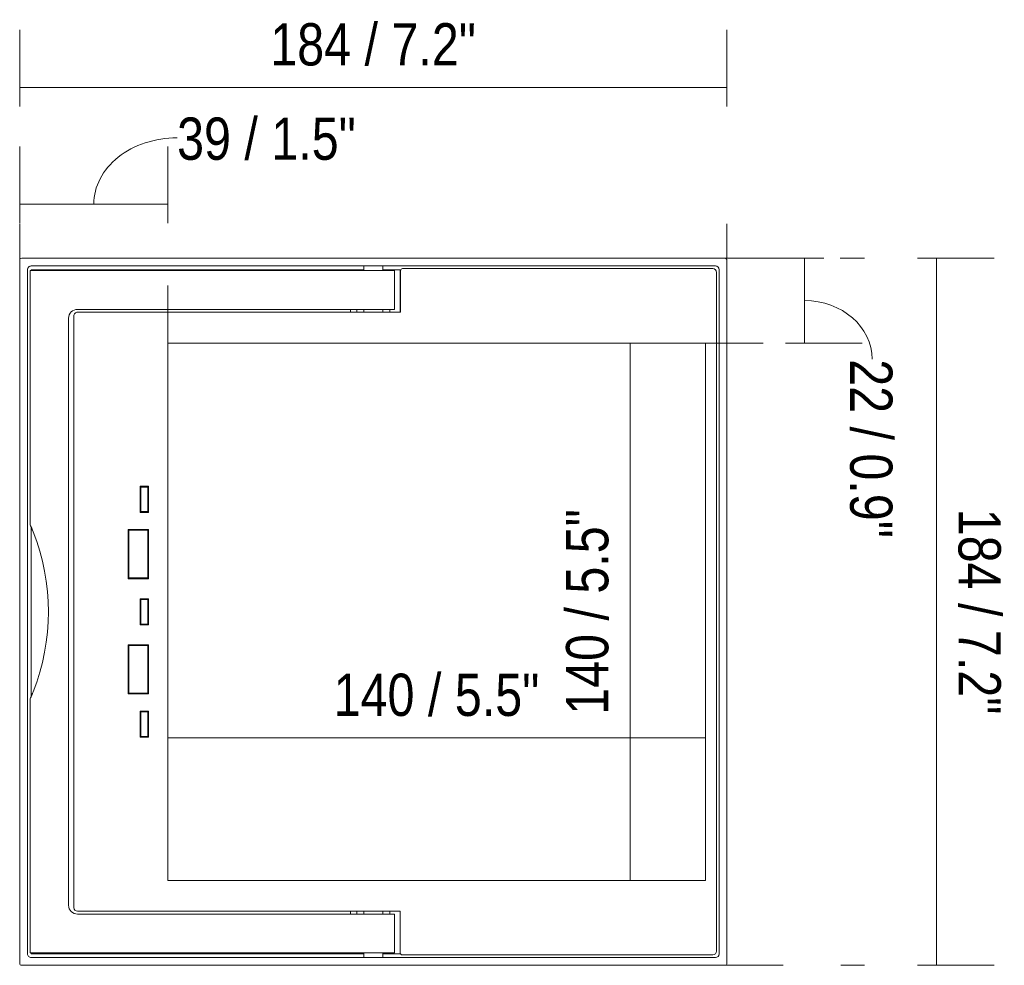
# Model space of a CAD drawing. Header units: millimetres. Extents: x -6801 to -5300, y -77 to 6746.
# Tile 4 of 4: x -6220 to -5964, y 6500 to 6746. Entities that reach past the tile are written whole.
import ezdxf

# ---------------------------------------------------------------- set-up
doc = ezdxf.new("R2010")
doc.units = ezdxf.units.MM
doc.linetypes.add('Dash', pattern=[30, 15, -15])
doc.layers.add('A-ANNO-DIMS', color=7, linetype='Dash', lineweight=9, true_color=0xd2d2d2)
doc.layers.add('A-ANNO-DIMS-5', color=7, linetype='Continuous', lineweight=9)
doc.layers.add('E-LITE-EQPM', color=7, linetype='Continuous', lineweight=20)
doc.styles.add('Arial Narrow', font='ARIALN.TTF', dxfattribs={"height": 11})
doc.dimstyles.new('FARO_-_2_2mm_Arial_Narrow_mm_Inch_Left', dxfattribs={"dimscale": 304.8, "dimtxt": 11.257741, "dimasz": 0, "dimexe": 0.049213, "dimexo": 0.0625, "dimgap": 0.008202, "dimtad": 1, "dimdec": 0, "dimzin": 0, "dimdsep": 46, "dimtxsty": 'Arial Narrow', "dimblk1": 'NONE', "dimblk2": 'NONE', "dimsah": 1, "dimcen": 0.09, "dimadec": 0, "dimazin": 0, "dimtfac": 1, "dimtdec": 4, "dimtix": 1, "dimtmove": 0, "dimatfit": 3, "dimfxl": 0.016404, "dimfxlon": 1, "dimtvp": 1, "dimtolj": 1, "dimtzin": 0, "dimarcsym": 2})
doc.dimstyles.new('FARO_-_2_2mm_Arial_Narrow_mm_Inch_Left_1', dxfattribs={"dimscale": 304.8, "dimtxt": 11.257741, "dimasz": 0, "dimexe": 0.049213, "dimexo": 0.0625, "dimgap": 0.008202, "dimtad": 1, "dimdec": 0, "dimzin": 0, "dimdsep": 46, "dimtxsty": 'Arial Narrow', "dimblk1": 'NONE', "dimblk2": 'NONE', "dimsah": 1, "dimcen": 0.09, "dimadec": 0, "dimazin": 0, "dimtfac": 1, "dimtdec": 4, "dimtix": 1, "dimtmove": 1, "dimatfit": 3, "dimfxl": 0.016404, "dimfxlon": 1, "dimtvp": 1, "dimtolj": 1, "dimtzin": 0, "dimarcsym": 2})
doc.dimstyles.new('FARO_-_2_2mm_Arial_Narrow_mm_Inch_Right', dxfattribs={"dimscale": 304.8, "dimtxt": 11.257741, "dimasz": 0, "dimexe": 0.049213, "dimexo": 0.0625, "dimgap": 0.008202, "dimtad": 1, "dimdec": 0, "dimzin": 0, "dimdsep": 46, "dimtxsty": 'Arial Narrow', "dimblk1": 'NONE', "dimblk2": 'NONE', "dimsah": 1, "dimcen": 0.09, "dimadec": 0, "dimazin": 0, "dimtfac": 1, "dimtdec": 4, "dimtix": 1, "dimtmove": 0, "dimatfit": 3, "dimfxl": 0.016404, "dimfxlon": 1, "dimtvp": 1, "dimtolj": 1, "dimtzin": 0, "dimarcsym": 2})
doc.dimstyles.new('FARO_-_2_2mm_Arial_Narrow_mm_Inch_Right_1', dxfattribs={"dimscale": 304.8, "dimtxt": 11.257741, "dimasz": 0, "dimexe": 0.049213, "dimexo": 0.0625, "dimgap": 0.008202, "dimtad": 1, "dimdec": 0, "dimzin": 0, "dimdsep": 46, "dimtxsty": 'Arial Narrow', "dimblk1": 'NONE', "dimblk2": 'NONE', "dimsah": 1, "dimcen": 0.09, "dimadec": 0, "dimazin": 0, "dimtfac": 1, "dimtdec": 4, "dimtix": 1, "dimtmove": 1, "dimatfit": 3, "dimfxl": 0.016404, "dimfxlon": 1, "dimtvp": 1, "dimtolj": 1, "dimtzin": 0, "dimarcsym": 2})

# ---------------------------------------------------------------- blocks, each defined once
blk = doc.blocks.new('71913 - 71913 KASP Black portable beacon lamp H50-513903-Planta_PDF')
at = {"layer": 'E-LITE-EQPM'}
for p, q in [((-92.02, 91.52), (-92.02, -91.48)), ((91.52, 92.02), (-91.52, 92.02)), ((-89.06, 90.01), (89.01, 90.01)), ((-2.5, 89.87), (-2.5, 88.79)), ((2.5, 88.79), (2.5, 89.87)), ((92.02, -91.49), (92.02, 91.52)), ((-90.01, -89.04), (-90.01, 89.06)), ((-89.31, 88.34), (-89.31, -88.34)), ((-7.58, 89.31), (-88.34, 89.31)), ((-7.03, 88.9), (-7.03, 89)), ((-7.03, 89), (-4.3, 89)), ((-7.03, 77.97), (-7.03, 88.76)), ((-5.5, 88.79), (-5.18, 88.79)), ((-5.5, 88.79), (-5.5, 78.71)), ((-5.18, 88.79), (-3.72, 88.79)), ((-4.3, 89), (-2.52, 89)), ((-4.3, 88.79), (-4.3, 89)), ((-3.72, 88.79), (88.53, 88.79)), ((2.52, 89), (4.3, 89)), ((4.3, 89), (5.94, 89)), ((4.3, 88.79), (4.3, 89)), ((89, 89), (5.94, 89)), ((5.94, 89), (5.94, 88.79)), ((88.53, 88.79), (89.05, 88.79)), ((89, 88.79), (89, 89)), ((89.05, 88.79), (89.29, 88.79)), ((89.29, 88.79), (89.29, 22.66)), ((90.01, 89.01), (90.01, -89.01)), ((76.99, 77.97), (-7.03, 77.97)), ((-5.5, 78.71), (-5.18, 78.71)), ((-5.18, 78.71), (-3.72, 78.71)), ((-4.3, 77.97), (-4.3, 78.71)), ((-3.72, 78.71), (76.97, 78.71)), ((-2.5, 78.71), (-2.5, 77.97)), ((2.5, 77.97), (2.5, 78.71)), ((4.3, 77.97), (4.3, 78.71)), ((5.94, 78.71), (5.94, 77.97)), ((77.97, -76.99), (77.97, 76.99)), ((79.29, 76.39), (79.29, -76.39)), ((-86.45, 69.95), (-86.45, -69.95)), ((53.45, 69.95), (-86.45, 69.95)), ((53.45, -69.95), (53.45, 69.95)), ((58.49, 32.67), (60.69, 32.67)), ((58.49, 25.87), (58.49, 32.67)), ((60.49, 32.47), (58.69, 32.47)), ((58.69, 32.47), (58.69, 26.07)), ((60.49, 26.07), (60.49, 32.47)), ((60.69, 32.67), (60.69, 25.87)), ((60.69, 25.87), (58.49, 25.87)), ((58.69, 26.07), (60.49, 26.07)), ((58.49, 8.6), (58.49, 21.4)), ((58.49, 21.4), (63.79, 21.4)), ((63.59, 21.2), (58.69, 21.2)), ((58.69, 21.2), (58.69, 8.8)), ((63.59, 8.8), (63.59, 21.2)), ((63.79, 21.4), (63.79, 8.6)), ((89, -21.94), (89, 21.94)), ((63.79, 8.6), (58.49, 8.6)), ((58.69, 8.8), (63.59, 8.8)), ((58.49, 3.4), (60.69, 3.4)), ((58.49, -3.4), (58.49, 3.4)), ((60.49, 3.2), (58.69, 3.2)), ((58.69, 3.2), (58.69, -3.2)), ((60.49, -3.2), (60.49, 3.2)), ((60.69, 3.4), (60.69, -3.4)), ((60.69, -3.4), (58.49, -3.4)), ((58.69, -3.2), (60.49, -3.2)), ((58.49, -21.4), (58.49, -8.6)), ((58.49, -8.6), (63.79, -8.6)), ((63.59, -8.8), (58.69, -8.8)), ((58.69, -8.8), (58.69, -21.2)), ((63.59, -21.2), (63.59, -8.8)), ((63.79, -8.6), (63.79, -21.4)), ((63.79, -21.4), (58.49, -21.4)), ((58.69, -21.2), (63.59, -21.2)), ((89.29, -22.66), (89.29, -88.8)), ((58.49, -32.67), (58.49, -25.87)), ((58.49, -25.87), (60.69, -25.87)), ((60.49, -26.07), (58.69, -26.07)), ((58.69, -26.07), (58.69, -32.47)), ((60.49, -32.47), (60.49, -26.07)), ((60.69, -25.87), (60.69, -32.67)), ((60.69, -32.67), (58.49, -32.67)), ((58.69, -32.47), (60.49, -32.47)), ((-86.45, -69.95), (53.45, -69.95)), ((-7.08, -88.77), (-7.08, -77.97)), ((-7.08, -77.97), (76.99, -77.97)), ((-7.03, -89), (-7.03, -77.97)), ((-5.18, -78.71), (-5.5, -78.71)), ((-5.5, -78.71), (-5.5, -88.8)), ((-3.72, -78.71), (-5.18, -78.71)), ((-4.3, -78.71), (-4.3, -77.97)), ((76.97, -78.71), (-3.72, -78.71)), ((-2.5, -77.97), (-2.5, -78.71)), ((2.5, -78.71), (2.5, -77.97)), ((4.3, -78.71), (4.3, -77.97)), ((5.94, -77.97), (5.94, -78.71)), ((-88.34, -89.31), (-7.63, -89.31)), ((-4.3, -89), (-7.03, -89)), ((-5.18, -88.8), (-5.5, -88.8)), ((-3.72, -88.8), (-5.18, -88.8)), ((-4.3, -89), (-4.3, -88.8)), ((-2.52, -89), (-4.3, -89)), ((88.53, -88.8), (-3.72, -88.8)), ((-2.5, -88.8), (-2.5, -89.87)), ((2.5, -89.87), (2.5, -88.8)), ((4.3, -89), (2.52, -89)), ((4.3, -89), (4.3, -88.8)), ((5.94, -89), (4.3, -89)), ((5.94, -88.8), (5.94, -89)), ((5.94, -89), (89, -89)), ((89.05, -88.8), (88.53, -88.8)), ((89, -89), (89, -88.8)), ((89.29, -88.8), (89.05, -88.8)), ((-91.48, -92.02), (91.49, -92.02)), ((89.01, -90.01), (-89.04, -90.01))]:
    blk.add_line(p, q, dxfattribs=at)
at = {"layer": 'E-LITE-EQPM', "flags": 128}
for points in [[(89.05, 22.11), (89.17, 22.39), (89.29, 22.66)], [(89.29, -22.66), (89.17, -22.39), (89.05, -22.11)]]:
    blk.add_lwpolyline(points, dxfattribs=at)
at = {"layer": 'E-LITE-EQPM'}
for centre, radius, start, end in [((-91.52, 91.52), 0.506, 90, 180), ((-89.06, 89.06), 0.954, 90, 180), ((89.01, 89.01), 1, 360, 90), ((91.52, 91.52), 0.504, 0, 90), ((-88.34, 88.34), 0.977, 90, 180), ((-7.58, 88.76), 0.556, 360, 90), ((76.97, 76.39), 2.32, 0, 90), ((76.99, 76.99), 0.97, 0, 90), ((141.16, 0), 56.6, 158.4045, 201.5955), ((76.97, -76.39), 2.32, 270, 360), ((76.99, -76.99), 0.97, 270, 0), ((-89.04, -89.04), 0.975, 180, 270), ((-88.34, -88.34), 0.977, 180, 270), ((-7.63, -88.77), 0.547, 270, 0), ((89.01, -89.01), 1, 270, 0), ((-91.48, -91.48), 0.541, 180, 270), ((91.49, -91.49), 0.533, 270, 0)]:
    blk.add_arc(centre, radius, start, end, dxfattribs=at)
for points, knots in [([(88.53, 20.83), (88.57, 20.93), (88.64, 21.12), (88.75, 21.38), (88.84, 21.61), (88.92, 21.81), (89.01, 21.99), (89.05, 22.08), (89.05, 22.11)], [0, 0, 0, 0, 0.2, 0.4, 0.55, 0.7, 0.825, 1, 1, 1, 1]), ([(89.05, -22.11), (89.05, -22.08), (89.01, -22), (88.93, -21.84), (88.86, -21.65), (88.78, -21.47), (88.67, -21.19), (88.58, -20.98), (88.53, -20.83)], [0, 0, 0, 0, 0.15, 0.3, 0.4125, 0.55, 0.7, 1, 1, 1, 1])]:
    blk.add_open_spline(points, degree=3, knots=knots, dxfattribs=at)
blk = doc.blocks.new('DIMBLOCK12-Planta_PDF')
at = {"layer": 'A-ANNO-DIMS-5', "color": 251, "true_color": 0x5b5b5b, "transparency": 16777216}
for p, q in [((-5986.51, 6683.73), (-5966.51, 6683.73)), ((-5981.51, 6683.73), (-5986.51, 6683.73)), ((-5981.51, 6499.69), (-5981.51, 6683.73)), ((-5986.51, 6499.69), (-5966.51, 6499.69)), ((-5981.51, 6499.69), (-5986.51, 6499.69))]:
    blk.add_line(p, q, dxfattribs=at)
at = {"layer": 'A-ANNO-DIMS-5', "color": 0, "transparency": 16777216, "insert": (-5964.79, 6618.51), "char_height": 11, "width": 64.3299, "attachment_point": 1, "rotation": 270, "line_spacing_factor": 0.974696, "style": 'Arial Narrow'}
blk.add_mtext('184 / 7.2"', dxfattribs=at)
blk = doc.blocks.new('_None')
blk = doc.blocks.new('DIMBLOCK13-Planta_PDF')
at = {"layer": 'A-ANNO-DIMS-5', "color": 251, "true_color": 0x5b5b5b, "transparency": 16777216}
for p, q in [((-6181.54, 6558.68), (-6181.54, 6573.88)), ((-6041.64, 6558.68), (-6041.64, 6573.88)), ((-6181.54, 6558.88), (-6041.64, 6558.88)), ((-6181.54, 6558.88), (-6181.54, 6553.88)), ((-6041.64, 6558.88), (-6041.64, 6553.88))]:
    blk.add_line(p, q, dxfattribs=at)
at = {"layer": 'A-ANNO-DIMS-5', "color": 0, "transparency": 16777216, "insert": (-6138.4, 6575.6), "char_height": 11, "width": 64.3299, "attachment_point": 1, "line_spacing_factor": 0.974696, "style": 'Arial Narrow'}
blk.add_mtext('140 / 5.5"', dxfattribs=at)
blk = doc.blocks.new('DIMBLOCK14-Planta_PDF')
at = {"layer": 'A-ANNO-DIMS-5', "color": 251, "true_color": 0x5b5b5b, "transparency": 16777216}
for p, q in [((-6061.02, 6661.66), (-6076.22, 6661.66)), ((-6061.22, 6521.76), (-6061.22, 6661.66)), ((-6061.22, 6661.66), (-6056.22, 6661.66)), ((-6061.02, 6521.76), (-6076.22, 6521.76)), ((-6061.22, 6521.76), (-6056.22, 6521.76))]:
    blk.add_line(p, q, dxfattribs=at)
at = {"layer": 'A-ANNO-DIMS-5', "color": 0, "transparency": 16777216, "insert": (-6077.93, 6564.9), "char_height": 11, "width": 64.3299, "attachment_point": 1, "rotation": 90, "line_spacing_factor": 0.974696, "style": 'Arial Narrow'}
blk.add_mtext('140 / 5.5"', dxfattribs=at)
blk = doc.blocks.new('DIMBLOCK15-Planta_PDF')
at = {"layer": 'A-ANNO-DIMS-5', "color": 251, "true_color": 0x5b5b5b, "transparency": 16777216}
for p, q in [((-6015.64, 6683.73), (-6030.84, 6683.73)), ((-6015.84, 6661.66), (-6015.84, 6683.73)), ((-6015.84, 6683.73), (-6010.84, 6683.73)), ((-6020.84, 6661.66), (-6000.84, 6661.66)), ((-6015.84, 6661.66), (-6020.84, 6661.66))]:
    blk.add_line(p, q, dxfattribs=at)
blk.add_ellipse((-6015.84, 6657.44), major_axis=(17.56, 0), ratio=0.868696, start_param=0, end_param=1.570796, dxfattribs=at)
at = {"layer": 'A-ANNO-DIMS-5', "color": 0, "transparency": 16777216, "insert": (-5993, 6657.44), "char_height": 11, "width": 55.9671, "attachment_point": 1, "rotation": 270, "line_spacing_factor": 0.974696, "style": 'Arial Narrow'}
blk.add_mtext('22 / 0.9"', dxfattribs=at)
blk = doc.blocks.new('DIMBLOCK16-Planta_PDF')
at = {"layer": 'A-ANNO-DIMS-5', "color": 251, "true_color": 0x5b5b5b, "transparency": 16777216}
for p, q in [((-6220.12, 6692.82), (-6220.12, 6712.82)), ((-6181.54, 6692.82), (-6181.54, 6712.82)), ((-6220.12, 6697.82), (-6181.54, 6697.82)), ((-6220.12, 6697.82), (-6220.12, 6692.82)), ((-6181.54, 6697.82), (-6181.54, 6692.82))]:
    blk.add_line(p, q, dxfattribs=at)
blk.add_ellipse((-6179.15, 6697.82), major_axis=(21.68, 0), ratio=0.795828, start_param=1.570796, end_param=3.141593, dxfattribs=at)
at = {"layer": 'A-ANNO-DIMS-5', "color": 0, "transparency": 16777216, "insert": (-6179.15, 6720.36), "char_height": 11, "width": 55.9671, "attachment_point": 1, "line_spacing_factor": 0.974696, "style": 'Arial Narrow'}
blk.add_mtext('39 / 1.5"', dxfattribs=at)
blk = doc.blocks.new('DIMBLOCK17-Planta_PDF')
at = {"layer": 'A-ANNO-DIMS-5', "color": 251, "true_color": 0x5b5b5b, "transparency": 16777216}
for p, q in [((-6220.12, 6723.19), (-6220.12, 6743.19)), ((-6036.07, 6723.19), (-6036.07, 6743.19)), ((-6220.12, 6728.19), (-6036.07, 6728.19)), ((-6220.12, 6728.19), (-6220.12, 6723.19)), ((-6036.07, 6728.19), (-6036.07, 6723.19))]:
    blk.add_line(p, q, dxfattribs=at)
at = {"layer": 'A-ANNO-DIMS-5', "color": 0, "transparency": 16777216, "insert": (-6154.9, 6744.91), "char_height": 11, "width": 64.3299, "attachment_point": 1, "line_spacing_factor": 0.974696, "style": 'Arial Narrow'}
blk.add_mtext('184 / 7.2"', dxfattribs=at)

msp = doc.modelspace()

# ---------------------------------------------------------------- linework, layer by layer
at = {"layer": 'A-ANNO-DIMS'}
for p, q in [((-6220.12, 6683.2), (-6220.12, 6692.71)), ((-6036.07, 6683.73), (-6036.07, 6692.71)), ((-6181.54, 6661.66), (-6181.54, 6689.32)), ((-6036.61, 6683.73), (-6000.26, 6683.73)), ((-6041.64, 6661.66), (-6021.64, 6661.66)), ((-6036.41, 6499.69), (-6000.26, 6499.69))]:
    msp.add_line(p, q, dxfattribs=at)

# ---------------------------------------------------------------- block references
at = {"layer": 'E-LITE-EQPM', "rotation": 180}
msp.add_blockref('71913 - 71913 KASP Black portable beacon lamp H50-513903-Planta_PDF', (-6128.09, 6591.71), dxfattribs=at)

# ---------------------------------------------------------------- dimensions: what is measured, and where the dimension line sits
at = {"layer": 'A-ANNO-DIMS', "color": 251, "linetype": 'Continuous', "true_color": 0x5b5b5b}
for base, p1, p2, override, picture, middle in [((-6036.07, 6728.19), (-6220.12, 6723.19), (-6036.07, 6723.19), {"dimpost": '<>', "dimfxl": 184.044469}, 'DIMBLOCK17-Planta_PDF', (-6128.09, 6737.81)), ((-6041.64, 6558.88), (-6181.54, 6553.88), (-6041.64, 6553.88), {"dimpost": '<>', "dimfxl": 139.9}, 'DIMBLOCK13-Planta_PDF', (-6111.59, 6568.5))]:
    dim = msp.add_linear_dim(base=base, p1=p1, p2=p2, dimstyle='FARO_-_2_2mm_Arial_Narrow_mm_Inch_Left', override=override, dxfattribs=at)
    dim.commit()
    dim.dimension.update_dxf_attribs({"geometry": picture, "text_midpoint": middle})
dim = msp.add_linear_dim(base=(-6181.54, 6697.82), p1=(-6220.12, 6692.82), p2=(-6181.54, 6692.82), dimstyle='FARO_-_2_2mm_Arial_Narrow_mm_Inch_Left_1', override={"dimpost": '<>', "dimfxl": 38.572223}, dxfattribs=at)
dim.commit()
dim.dimension.update_dxf_attribs({"geometry": 'DIMBLOCK16-Planta_PDF', "text_midpoint": (-6151.16, 6713.02), "dimtype": 160})
dim = msp.add_linear_dim(base=(-6015.84, 6683.73), p1=(-6020.84, 6661.66), p2=(-6010.84, 6683.73), angle=90, dimstyle='FARO_-_2_2mm_Arial_Narrow_mm_Inch_Right_1', override={"dimtad": 4, "dimpost": '<>', "dimfxl": 24.23189}, dxfattribs=at)
dim.commit()
dim.dimension.update_dxf_attribs({"geometry": 'DIMBLOCK15-Planta_PDF', "text_midpoint": (-6000.33, 6629.46), "dimtype": 160, "text_rotation": 90})
for base, p1, p2, dimstyle, override, picture, middle in [((-5981.51, 6683.73), (-5986.51, 6499.69), (-5986.51, 6683.73), 'FARO_-_2_2mm_Arial_Narrow_mm_Inch_Right', {"dimtad": 4, "dimpost": '<>', "dimfxl": 184.044469}, 'DIMBLOCK12-Planta_PDF', (-5971.89, 6591.71)), ((-6061.22, 6661.66), (-6056.22, 6521.76), (-6056.22, 6661.66), 'FARO_-_2_2mm_Arial_Narrow_mm_Inch_Left', {"dimpost": '<>', "dimfxl": 139.9}, 'DIMBLOCK14-Planta_PDF', (-6070.84, 6591.71))]:
    dim = msp.add_linear_dim(base=base, p1=p1, p2=p2, angle=90, dimstyle=dimstyle, override=override, dxfattribs=at)
    dim.commit()
    dim.dimension.update_dxf_attribs({"geometry": picture, "text_midpoint": middle})

doc.saveas('drawing.dxf')
